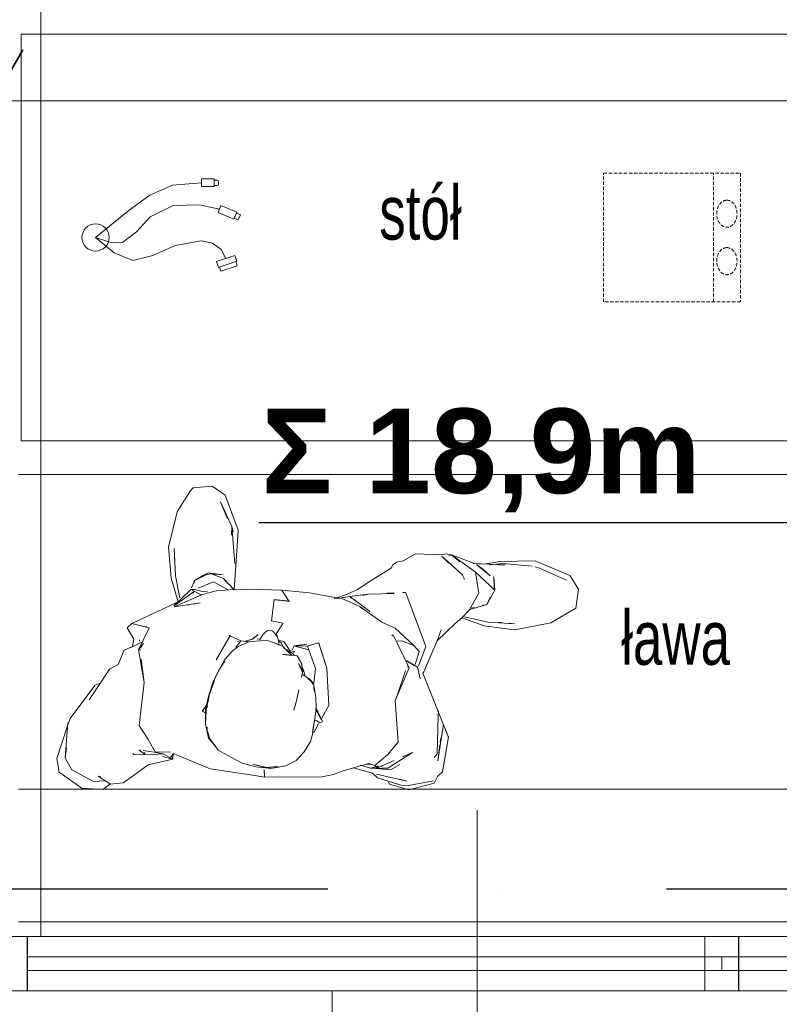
# Model space of a CAD drawing. Header units: millimetres. Extents: x 2016045 to 2079203, y -1576958 to -1542749.
# Tile 14 of 109: x 2031790 to 2032911, y -1567311 to -1565857. Entities that reach past the tile are written whole.
import ezdxf

# ---------------------------------------------------------------- set-up
doc = ezdxf.new("R2010")
doc.units = ezdxf.units.MM
doc.header["$MEASUREMENT"] = 0
for name, pattern in [('DASH', [7.5, 5, -2.5]), ('Dashed', [5644.44, 2822.22, -2822.22]), ('OSIE', [1000, 500, -250, 0, -250])]:
    doc.linetypes.add(name, pattern=pattern)
for name, color, linetype, lineweight in [('Budowlane - Posadzka_Nr_pióra__7', 7, 'Continuous', 13), ('EWAKUACJA_Nr_pióra__1', 7, 'Continuous', 0), ('Otok szary_Nr_pióra__1', 7, 'Continuous', 0), ('Wymiarowanie_Nr_pióra__1', 7, 'Continuous', 0), ('znaczniki drzwi_Nr_pióra__1', 7, 'Continuous', 0)]:
    doc.layers.add(name, color=color, linetype=linetype, lineweight=lineweight)
for name, color, linetype, lineweight, true_color in [('CHLODNICTWO_Nr_pióra__12', 7, 'Continuous', 5, 0x9f9f9f), ('drzwi_Nr_pióra__30', 7, 'Continuous', 13, 0x0322fc), ('EWAKUACJA_Nr_pióra__105', 7, 'Continuous', 25, 0xa40f02), ('MEBLE PKN_Nr_pióra__11', 7, 'Continuous', 5, 0x6d6d6d), ('MEBLE PKN_Nr_pióra__12', 7, 'Continuous', 5, 0x9f9f9f), ('OSIE_Nr_pióra__2', 7, 'Continuous', 25, 0x0322fc), ('Wymiarowanie_Nr_pióra__3', 7, 'Continuous', 35, 0x008200)]:
    doc.layers.add(name, color=color, linetype=linetype, lineweight=lineweight, true_color=true_color)
doc.layers.add('EWAKUACJA', color=7, linetype='Continuous')
doc.layers.add('Wymiarowanie', color=7, linetype='Continuous')
doc.styles.add('GENERATED_STYLE_1', font='arial.ttf')
doc.styles.add('GENERATED_STYLE_4', font='arial.ttf')
doc.dimstyles.new('GENERATED_STYLE__1', dxfattribs={"dimtxt": 125, "dimasz": 114, "dimexe": 0.18, "dimexo": 0, "dimgap": 0.09, "dimtad": 1, "dimtih": 1, "dimtoh": 1, "dimdec": 0, "dimlfac": 0.1, "dimzin": 0, "dimdsep": 46, "dimtxsty": 'GENERATED_STYLE_1', "dimblk": 'ARROWHEAD_2', "dimblk1": 'ARROWHEAD_2', "dimblk2": 'ARROWHEAD_2', "dimcen": 0.09, "dimclrd": 7, "dimclre": 7, "dimclrt": 7, "dimadec": 4, "dimazin": 0, "dimtfac": 1, "dimtdec": 4, "dimtmove": 0, "dimatfit": 3, "dimfxl": 0, "dimtolj": 1, "dimtzin": 0, "dimarcsym": 0})

# ---------------------------------------------------------------- blocks, each defined once
blk = doc.blocks.new('Mężczyzna ręce w kiesz 18')
at = {"layer": 'EWAKUACJA_Nr_pióra__1', "linetype": 'Continuous'}
for p, q in [((-211.8, 175.5), (-249.2, 165.3)), ((-182.9, 167), (-211.8, 175.5)), ((239.6, 174.6), (229.4, 166.7)), ((271.2, 173), (239.6, 174.6)), ((-249.2, 165.3), (-254.1, 155.8)), ((-248.1, 161.9), (-248, 162)), ((-248, 162), (-210.9, 168.7)), ((-210.9, 168.7), (-200.1, 168.4)), ((-208.7, 162.6), (-163.7, 152.2)), ((-208.7, 162.6), (-198.4, 159.7)), ((-200.1, 168.4), (-182.6, 163.1)), ((-181.1, 162.6), (-182.9, 167)), ((-165.1, 157.7), (-181.1, 162.6)), ((209.9, 165.1), (194.7, 154.4)), ((229, 167), (209.9, 165.1)), ((229.4, 166.7), (229, 167)), ((229, 167), (247.1, 155.4)), ((237.8, 161.8), (253.8, 162.9)), ((253.8, 162.9), (286.1, 145.7)), ((304.8, 149.3), (271.2, 173)), ((-261.2, 148.6), (-270, 97)), ((-254.1, 155.8), (-261.2, 148.6)), ((-198.5, 137.9), (-184.3, 145.7)), ((-184.3, 145.7), (-162.8, 144)), ((-158.1, 150.7), (-165.1, 157.7)), ((-129.9, 143), (-158.1, 150.7)), ((-113.1, 147.8), (-129.9, 143)), ((-100.4, 152.8), (-113.1, 147.8)), ((-83.1, 156.3), (-100.4, 152.8)), ((1.4, 156.6), (-83.1, 156.3)), ((15.6, 154.3), (1.4, 156.6)), ((1.4, 156.6), (2.1, 145.2)), ((81.5, 144.1), (15.6, 154.3)), ((194.7, 154.4), (173.1, 138.6)), ((243.1, 156.2), (247.1, 155.4)), ((286.1, 145.7), (295.6, 128.2)), ((308.2, 128.9), (304.8, 149.3)), ((-262.9, 78.4), (-254.3, 132.3)), ((-257.4, 109.1), (-254.3, 132.3)), ((-216.8, 120.1), (-180.6, 143.5)), ((-189.8, 132), (-162.8, 144)), ((-180.6, 143.5), (-162.8, 144)), ((-180.6, 143.5), (-172.4, 142.7)), ((-179.9, 123.9), (-161.2, 139.6)), ((-173.2, 140.1), (-162.8, 144)), ((-167.3, 139.9), (-155, 143.3)), ((-167, 143.2), (-162.8, 144)), ((-166.3, 142.1), (-164.2, 141.9)), ((-164.2, 141.9), (-161.2, 139.6)), ((-163.1, 141.8), (-155, 143.3)), ((-162.8, 144), (-155, 143.3)), ((-161.2, 139.6), (-152.7, 136.5)), ((-156, 137.6), (-149.8, 137.6)), ((-155, 143.3), (-139.6, 139.1)), ((-152.7, 136.5), (-129.6, 142.9)), ((-56.9, 119.2), (-45.4, 131.8)), ((-45.4, 131.8), (-30.1, 139.8)), ((-30.1, 139.8), (-8.3, 144)), ((-30.1, 139.8), (-21.8, 141.3)), ((-30.1, 139.8), (-26, 140.2)), ((-21.8, 141.3), (0, 142.5)), ((-18, 140.9), (0, 142.5)), ((-8.3, 144), (-4.1, 142.9)), ((-8.3, 144), (0, 142.5)), ((-8.3, 144), (14.2, 141.4)), ((0, 142.5), (18.9, 137.2)), ((0.1, 141.9), (4.3, 140.9)), ((8.5, 139.8), (18.9, 137.2)), ((14.2, 141.4), (34.3, 135.8)), ((34.3, 135.8), (51.1, 127.3)), ((136.2, 121.5), (81.5, 144.1)), ((173.1, 138.6), (136.6, 130.3)), ((-255, 66.7), (-253.5, 122)), ((-253.5, 122), (-249.2, 127.5)), ((-216.8, 120.1), (-202.2, 126.5)), ((-196, 105.2), (-179.9, 123.9)), ((-66.3, 103.8), (-56.9, 119.2)), ((51.1, 127.3), (70.1, 116.6)), ((70.1, 116.6), (82.3, 100)), ((136.6, 130.3), (136.2, 121.5)), ((136.4, 122), (138.6, 126.2)), ((136.6, 130.3), (138.6, 126.2)), ((136.6, 130.3), (150.9, 122.4)), ((136.6, 130.3), (152.1, 126)), ((138.6, 126.2), (140.5, 126.9)), ((138.6, 126.2), (140.5, 126.9)), ((140.3, 119.8), (163, 119.2)), ((150.9, 122.4), (171.1, 123.8)), ((150.9, 122.4), (154.2, 122)), ((150.9, 122.4), (164.2, 119.5)), ((163, 119.2), (173.2, 100.8)), ((164.2, 119.5), (180.6, 117.4)), ((171.1, 123.8), (195.4, 123.3)), ((177.6, 120.6), (179.7, 120.6)), ((177.9, 122.5), (186.7, 116.6)), ((184.7, 116.9), (186.7, 116.6)), ((195.3, 121.4), (195.4, 123.3)), ((291.7, 76.2), (295.6, 128.2)), ((292.1, 81), (308.2, 128.9)), ((293.7, 113.1), (295.6, 128.2)), ((307.9, 128.1), (308.2, 128.9)), ((-258.9, 98.6), (-258, 104.9)), ((-196, 105.2), (-191.6, 43.3)), ((-69.9, 91.5), (-66.3, 103.8)), ((72.7, 112.4), (82.6, 99.5)), ((73, 112.3), (83.9, 99)), ((-270, 97), (-269.9, 96.8)), ((-269.9, 96.8), (-232.1, 3.2)), ((-78.3, 78.1), (-71.2, 90.7)), ((-78.2, 78), (-71.2, 90.7)), ((-72.7, 70.5), (-69.6, 90.8)), ((-70.5, 83.3), (-69.9, 91.5)), ((-70.3, 83), (-69.6, 90.8)), ((82.3, 100), (82.6, 99.5)), ((82.6, 99.5), (88.8, 78.7)), ((82.6, 99.5), (84.4, 91.1)), ((83.9, 99), (88.7, 78.2)), ((173.2, 100.8), (186.5, 80.2)), ((-83.7, 75.1), (-80.3, 76.2)), ((-83.7, 75.1), (-83.5, 72.6)), ((-80.3, 76.2), (-79.2, 76)), ((-79.2, 76), (-75.6, 73.4)), ((-75.6, 73.4), (-73.5, 73.2)), ((85.8, 84.8), (86.3, 82.8)), ((87.8, 57.5), (88.8, 78.7)), ((88.4, 56.7), (88.7, 78.2)), ((178.9, 16.9), (186.5, 80.2)), ((288.4, 70.1), (292.1, 81)), ((-255.6, 58.5), (-255, 66.7)), ((-93.6, 50.6), (-83, 69.6)), ((-93.5, 50.6), (-84.1, 67.5)), ((-83.5, 72.6), (-79, 64)), ((-82.1, 71.5), (-79.3, 65.9)), ((-82.1, 71.5), (-77.8, 63.5)), ((-79.3, 65.9), (-77.2, 59.1)), ((-79, 64), (-74.5, 57.6)), ((-77.2, 59.1), (-73.7, 54.8)), ((-75.6, 59.6), (-74.5, 57.6)), ((-74.6, 55.4), (-72.7, 70.5)), ((89, 61), (89.7, 61)), ((89, 61), (92.3, 59.7)), ((89, 61), (93.4, 59.4)), ((89.7, 61), (92.3, 59.7)), ((91, 56), (92.3, 59.7)), ((91, 56), (93.4, 59.4)), ((92, 57), (92.3, 59.7)), ((252.1, 21.3), (288.4, 70.1)), ((-93.6, 50.6), (-90.6, -4.4)), ((-93.5, 50.6), (-90.6, -4.4)), ((-74.6, 55.4), (-74.2, 38.4)), ((-49.3, 27.7), (-45.6, 43.9)), ((-46.2, 41.9), (-41.9, 57.5)), ((-45.6, 43.9), (-41.9, 57.5)), ((83.3, 35.4), (87.8, 57.5)), ((83.3, 35.4), (84.8, 45.6)), ((83.8, 35.8), (88.4, 56.7)), ((85.7, 51.7), (86, 53.7)), ((86.5, 48.9), (87.6, 51)), ((87.5, 51.2), (92, 57)), ((87.6, 51.5), (91, 56)), ((87.6, 51), (91, 56)), ((-211.9, -4.7), (-191.6, 43.3)), ((-206.9, -0.3), (-194.3, 36.1)), ((-194.3, 36.1), (-191.6, 43.3)), ((-74.2, 38.4), (-71.1, 18.5)), ((-71.8, 29.8), (-71.4, 23.7)), ((-71.7, 29.8), (-71.4, 23.7)), ((-49.3, 27.7), (-46.2, 41.9)), ((75.3, 12.7), (83.3, 35.4)), ((75.7, 16), (83.3, 35.4)), ((77.2, 15.9), (83.8, 35.8)), ((85.8, 35.6), (85.8, 35.7)), ((243.7, 17.4), (260.4, 42.6)), ((-73.7, -3.6), (-71.6, 17.8)), ((-71.1, 18.5), (-65.2, 13.1)), ((-71.1, 18.5), (-67.5, 14.5)), ((-71.1, 18.5), (-62.6, 10.3)), ((-69.8, 19), (-67.5, 14.5)), ((-69.4, 19.1), (-67.5, 14.5)), ((68.7, -1.3), (77.2, 15.9)), ((178.9, 16.9), (187.5, -31.2)), ((178.9, 16.9), (183.5, -17.4)), ((230.3, -3), (243.7, 17.4)), ((243.7, 17.4), (252.1, 21.3)), ((-233.2, 1.9), (-253.6, -44.6)), ((-232.1, 3), (-233.2, 1.9)), ((-232.1, 3.2), (-232.1, 3)), ((-228.1, 11.6), (-224.6, -5.8)), ((-67.5, 14.5), (-66.9, 13.7)), ((-66.9, 13.7), (-63.4, 10.6)), ((-65.2, 13.1), (-62.8, 11.3)), ((-62.6, 10.3), (-56.7, 6.1)), ((-58.5, 7.4), (-56.3, -1.1)), ((-58.3, 6), (-57.4, 3.9)), ((-57.3, 5.9), (-56.7, 3.9)), ((-56.7, 6.1), (-54.3, 5.7)), ((-55.3, 0.2), (-53.3, 9.7)), ((-55.3, 0.2), (-48.9, -11.2)), ((-54.8, 1.9), (-53.3, 9.7)), ((-54.8, 1.9), (-54.3, 5.7)), ((-54.8, 1.9), (-48.9, -11.2)), ((-54.8, 1.9), (-53.7, -10.7)), ((65.5, -7), (74.4, 10.4)), ((74.4, 10.4), (75.3, 12.7)), ((-236.5, -36.5), (-226, -7.3)), ((-226.8, -28.8), (-220.9, -9.7)), ((-224.6, -5.8), (-208.4, -14.9)), ((-219.5, -8.2), (-209.1, -14.1)), ((-219.5, -8.2), (-207.4, -15.5)), ((-211.9, -4.7), (-209.9, -6.3)), ((-211.9, -4.7), (-209.8, -8.9)), ((-211.9, -4.7), (-188.7, -53.3)), ((-90.7, -4.3), (-78.7, -41)), ((-90.7, -4.3), (-78.7, -40.9)), ((-73.7, -3.6), (-63.8, -31.5)), ((-56.3, -1.1), (-53.4, -7.1)), ((-53.7, -10.7), (-46.6, -22.5)), ((59.8, -17.3), (65.5, -7)), ((60.2, -14.4), (68.7, -1.3)), ((208.8, -30.8), (217.3, -9.8)), ((217.3, -9.8), (230.3, -3)), ((-226.8, -28.8), (-218.8, -37.6)), ((-46.6, -22.5), (-30.1, -24.3)), ((-43.4, -28.5), (-41.2, -27.6)), ((-43.4, -28.5), (-39, -29.6)), ((-42.4, -23.2), (-40.9, -25.2)), ((-40.9, -25.2), (-26.6, -34.5)), ((-39.1, -23.1), (-25.1, -24.6)), ((-39.1, -23.1), (-24, -37.5)), ((-36.8, -29), (-33.8, -33.2)), ((-30.1, -24.3), (-25.1, -24.6)), ((48.5, -29.8), (59.8, -17.3)), ((52.9, -50.7), (72.6, -16.7)), ((52.9, -50.9), (72.5, -16.8)), ((72.5, -16.8), (72.6, -16.7)), ((-236.5, -36.5), (-207, -115.3)), ((-218.8, -37.6), (-200.6, -44.8)), ((-218.8, -37.6), (-191.6, -63.3)), ((-78.7, -40.9), (-77.5, -41.6)), ((-78.7, -41), (-77.7, -41.7)), ((-77.7, -41.7), (-62, -36.9)), ((-77.5, -41.6), (-62, -36.9)), ((-63.8, -31.5), (-62, -36.9)), ((-63.8, -31.5), (-51, -34.9)), ((-63.8, -31.5), (-47.4, -36)), ((-62, -36.9), (-42.4, -37.1)), ((-60.4, -39.8), (-42.4, -37.1)), ((-60.4, -39.8), (-49.9, -37.9)), ((-47.4, -36), (-42.4, -37.1)), ((-46.7, -36), (-42.4, -37.1)), ((-42.4, -37.1), (-39, -30.3)), ((-42.4, -37.1), (-41.6, -36.4)), ((-33.8, -33.2), (-27.1, -43.7)), ((-25.8, -37.2), (-23, -41.6)), ((-24, -37.5), (-2.8, -45)), ((-23, -41.6), (-19, -44.8)), ((-20.5, -38.4), (-14, -41.2)), ((-19.8, -41), (-19.2, -45.6)), ((23.2, -43.6), (39.6, -36.9)), ((26, -43.3), (36.5, -44.7)), ((36.5, -44.7), (39.1, -41.2)), ((37.2, -42.6), (41.1, -43.4)), ((39.1, -41.2), (43.7, -35.1)), ((39.6, -36.9), (48.5, -29.8)), ((171.6, -63.8), (187.5, -31.2)), ((180.1, -40.8), (185.8, -34.5)), ((181.3, -43.8), (200, -34.3)), ((181.9, -37.7), (187.5, -31.2)), ((182.1, -43), (184.2, -42.1)), ((183.7, -36), (185.8, -34.5)), ((185.2, -30.2), (185.8, -34.5)), ((185.8, -34.5), (187.5, -31.2)), ((194.2, -46.9), (196.5, -36.4)), ((196.5, -36.4), (208.8, -30.8)), ((-253.6, -44.6), (-279.9, -70.2)), ((-259.4, -60.8), (-253.6, -44.6)), ((-200.6, -44.8), (-194.3, -44)), ((-188.7, -53.3), (-186.5, -52.1)), ((-27.1, -43.7), (-20.6, -45.3)), ((-25.9, -70.7), (-15.7, -55.1)), ((-19.2, -45.6), (-17.1, -51)), ((-17.2, -52.7), (-16.1, -54.7)), ((-17.1, -51), (-11.5, -58.4)), ((-16.1, -54.7), (-15.7, -55.1)), ((-2.8, -45), (23.2, -43.6)), ((-2.1, -59.2), (4.6, -53)), ((4.6, -53), (7.6, -48)), ((7.6, -48), (8.3, -45.7)), ((8.1, -47.4), (12.2, -47.2)), ((10.8, -53.8), (19.3, -47.1)), ((10.8, -53.8), (19.6, -47.2)), ((19.4, -47.2), (29.3, -44.1)), ((19.4, -47.2), (29.2, -44.2)), ((19.6, -47.2), (29.4, -44.1)), ((36.5, -44.7), (51.5, -51.6)), ((51.4, -51.4), (52.9, -50.7)), ((51.4, -51.4), (53.6, -53)), ((51.5, -51.6), (52.9, -50.9)), ((52.4, -51), (53.6, -53)), ((185.8, -45.9), (186, -43.9)), ((204, -63.9), (194.2, -46.9)), ((-421.2, -71.1), (-458.1, -92.8)), ((-368.2, -61.1), (-421.2, -71.1)), ((-367.6, -61), (-368.2, -61.1)), ((-323, -66.8), (-367.6, -61)), ((-367.5, -69.9), (-328.3, -72.1)), ((-367.5, -69.9), (-359.2, -70.6)), ((-348.7, -71.6), (-344.5, -72)), ((-328.3, -72.1), (-293.9, -80.3)), ((-289.9, -78.4), (-323, -66.8)), ((-279.9, -70.2), (-289.9, -78.4)), ((-191.6, -63.3), (-171.8, -72.1)), ((-171.8, -72.1), (-139.5, -95.3)), ((-25.9, -70.7), (-9.1, -74)), ((-11.5, -58.4), (-10.8, -58.9)), ((-10.8, -58.9), (-7, -60.3)), ((-7, -60.3), (-3.1, -59.6)), ((-3.1, -59.6), (-2.1, -59.2)), ((128.8, -102.3), (197.3, -70.2)), ((171.6, -63.8), (197.3, -70.2)), ((175.3, -65.1), (179.3, -66)), ((183.3, -66.9), (197.3, -70.2)), ((197.3, -70.2), (204, -63.9)), ((-300.5, -90), (-289.5, -78)), ((-12.9, -105.3), (-9.1, -74)), ((-458.1, -92.8), (-462, -121)), ((-334.6, -111.9), (-326.9, -98.2)), ((-332.2, -109.2), (-326.5, -99)), ((-326.9, -98.2), (-301.9, -90.8)), ((-322.4, -97.9), (-320.3, -97.3)), ((-315.1, -115.1), (-300.5, -90)), ((-308, -94), (-303.8, -92.8)), ((-153.9, -87.7), (-152.9, -89)), ((-152.9, -89), (-125.2, -109.7)), ((-143.6, -91.5), (-139.5, -95.3)), ((-139.5, -95.3), (-115.1, -105.9)), ((94.5, -112.6), (134.9, -94.9)), ((96.5, -100.6), (134.9, -94.9)), ((96.5, -100.6), (106.6, -98.8)), ((105.3, -117.3), (132.7, -97.6)), ((110, -120.2), (135.3, -96.1)), ((112.7, -97.8), (114.7, -97.4)), ((-337.5, -117.3), (-334.6, -111.9)), ((-315.1, -115.1), (-310.2, -145.6)), ((-207, -115.3), (-206.3, -116)), ((-206.3, -116), (-202.1, -115.9)), ((-189.7, -114.7), (-152, -113.4)), ((-189.7, -114.7), (-179.2, -113.9)), ((-189.5, -115.4), (-179.1, -115.1)), ((-152, -113.4), (-124.3, -109.9)), ((-152, -113.4), (-143.8, -111.6)), ((-152, -113.4), (-139.9, -111.9)), ((-135.8, -120.5), (-119.6, -113.1)), ((-131.8, -110.9), (-127.8, -110.4)), ((-127.2, -107.6), (-125.2, -109.7)), ((-124.3, -109.9), (-112, -108.3)), ((-119.6, -113.1), (-105.1, -108)), ((-115.7, -109), (-113.7, -108.7)), ((-115.1, -105.9), (-104.8, -108.1)), ((-109.6, -108), (-103.6, -107.5)), ((-109.6, -108.2), (-103.6, -107.5)), ((-107.9, -107.8), (-101.7, -107)), ((-105.1, -108), (-104.8, -108.1)), ((-104.8, -108.1), (-65.2, -115.4)), ((-103.6, -107.5), (-101.5, -107.1)), ((-65.2, -115.4), (-24.1, -119.2)), ((-34.7, -102.8), (-24.1, -119.3)), ((-34.7, -102.8), (-12.6, -105.4)), ((-34.7, -102.8), (-31.3, -103.7)), ((-31.3, -103.7), (-12.6, -105.4)), ((-31.3, -103.7), (-30.9, -103.7)), ((-30.9, -103.7), (-12.9, -105.3)), ((72.7, -118.4), (94.5, -112.6)), ((94.4, -112.6), (96.5, -112.7)), ((95.8, -112.9), (104.1, -117.3)), ((105.3, -117.3), (107.1, -115.2)), ((126.6, -108.2), (132.9, -140.6)), ((139.3, -136.9), (128.8, -102.3)), ((-462, -121), (-449.2, -141)), ((-338.4, -119.5), (-337.5, -117.3)), ((-338.4, -119.5), (-337.1, -139.6)), ((-338.4, -119.6), (-336.3, -121.3)), ((-338.4, -119.6), (-309.6, -146.6)), ((-337.6, -122.2), (-337.1, -139.6)), ((-154.5, -132.5), (-135.8, -120.5)), ((-24.1, -119.2), (21.7, -120.8)), ((21.7, -120.8), (46, -119.7)), ((46, -119.7), (43.7, -155.9)), ((46, -120.5), (72.7, -118.4)), ((46.2, -120), (62.1, -136.4)), ((54.9, -120), (75.6, -131.4)), ((76.7, -131.5), (99.4, -122.2)), ((85.4, -117), (93.3, -117.7)), ((93.3, -117.7), (104.2, -120.2)), ((104.1, -117.3), (108.3, -119.5)), ((104.2, -120.2), (108.8, -120.4)), ((104.2, -133.5), (105.6, -129.3)), ((105, -133.9), (109, -123.1)), ((108.8, -120.4), (110, -120.2)), ((-449.2, -141), (-398.3, -162.7)), ((-444.3, -134.2), (-404.7, -151.8)), ((-331.8, -140.7), (-320.5, -150.6)), ((-331.8, -140.7), (-320.5, -150.8)), ((-331.6, -140.7), (-312, -157)), ((-331.6, -140.7), (-312.2, -157.4)), ((-293.6, -135.6), (-291.4, -140.6)), ((-293.6, -135.6), (-292.8, -136.7)), ((-291.4, -140.6), (-290.6, -142.3)), ((-290.6, -142.3), (-260.3, -169.8)), ((-186.2, -152.4), (-154.5, -132.5)), ((58.1, -132), (62.1, -136.4)), ((58.2, -132.1), (62.1, -136.4)), ((58.5, -132.2), (62.1, -136.4)), ((62.1, -136.4), (83.5, -145)), ((62.1, -136.4), (83.4, -145)), ((62.7, -142), (80.7, -143.6)), ((62.7, -142), (83.5, -145)), ((75.6, -131.4), (76.7, -131.5)), ((80.7, -143.6), (87.7, -142.2)), ((83.4, -145), (85.3, -144.5)), ((85.3, -144.5), (85.7, -144.3)), ((85.7, -144.3), (91.3, -141.4)), ((87.7, -142.2), (105, -133.9)), ((88, -142.2), (104.2, -133.5)), ((88, -142.2), (105, -133.9)), ((91.3, -141.4), (105, -133.9)), ((132.9, -140.6), (135, -181.1)), ((143.3, -182.9), (139.3, -136.9)), ((-404.7, -151.8), (-398.2, -154.1)), ((-393.9, -155), (-350.4, -159)), ((-353.7, -156.7), (-345.4, -156.3)), ((-353.7, -156.7), (-318.6, -158.1)), ((-350.4, -159), (-330.2, -157)), ((-345.7, -161.8), (-322, -157.9)), ((-322, -157.9), (-308.4, -158.8)), ((-320.5, -150.8), (-312, -157)), ((-318.6, -158.1), (-306, -159)), ((-310.2, -145.6), (-309.6, -146.6)), ((-309.6, -146.6), (-274.6, -171.5)), ((-308.4, -158.8), (-274.6, -171.5)), ((-270.5, -159.5), (-260.3, -169.8)), ((-193.2, -160.9), (-187.6, -156.5)), ((-187.6, -156.5), (-186.2, -152.4)), ((43.7, -155.9), (40.3, -207)), ((45.1, -158.6), (49.9, -213.3)), ((-398.3, -162.7), (-345.7, -161.8)), ((-287.1, -161.3), (-274.6, -171.5)), ((-274.6, -171.5), (-270.5, -170.8)), ((-274.6, -171.5), (-266.7, -173.3)), ((-266.7, -173.3), (-260.4, -171.7)), ((-260.4, -171.7), (-221.4, -173.2)), ((-221.4, -173.2), (-203, -162.7)), ((-203, -162.7), (-193.2, -160.9)), ((133.7, -162.2), (135, -181.1)), ((130.6, -234.9), (143.3, -182.9)), ((49.9, -213.3), (50.3, -200.4)), ((40.3, -207), (40.3, -208.1)), ((40.3, -208.1), (59.3, -259.5)), ((47.8, -205.5), (49.9, -213.3)), ((47.8, -205.5), (49.6, -209.7)), ((49.9, -213.3), (66.6, -249.8)), ((55.9, -224.5), (66.6, -249.8)), ((111.3, -265.8), (130.6, -234.9)), ((59.3, -259.5), (78.6, -273)), ((78.6, -273), (107, -270.3)), ((107, -270.3), (111.3, -265.8))]:
    blk.add_line(p, q, dxfattribs=at)
blk = doc.blocks.new('Linia_13', base_point=(2033508.5, -1566600.1))
at = {"layer": 'EWAKUACJA_Nr_pióra__105', "linetype": 'Continuous'}
for q in [(2033042, -1566475.1), (2032143.4, -1566600.1), (2033042, -1566725.1)]:
    blk.add_line((2033508.5, -1566600.1), q, dxfattribs=at)
blk = doc.blocks.new('*D79', base_point=(1682719.6, -1237567.4))
at = {"layer": 'Wymiarowanie_Nr_pióra__1', "linetype": 'Continuous'}
for p, q in [((2031751.4, -1566089.6), (2031751.4, -1565864.6)), ((2041101, -1566089.6), (2041101, -1565864.6)), ((2031678, -1565977.1), (2031751.4, -1565977.1)), ((2031751.4, -1565977.1), (2041101, -1565977.1)), ((2041101, -1565977.1), (2041174.4, -1565977.1))]:
    blk.add_line(p, q, dxfattribs=at)
at = {"layer": 'Wymiarowanie_Nr_pióra__3', "linetype": 'Continuous'}
for p, q in [((2031794.7, -1565902.1), (2031708.1, -1566052.1)), ((2041057.7, -1566052.1), (2041144.3, -1565902.1))]:
    blk.add_line(p, q, dxfattribs=at)
at = {"layer": 'Wymiarowanie_Nr_pióra__1', "insert": (2036283.9, -1565952.1), "char_height": 125, "attachment_point": 7, "style": 'GENERATED_STYLE_1'}
blk.add_mtext('\\A1;{\\fArial|b0|i0|c238|p38;935}', dxfattribs=at)
blk = doc.blocks.new('ARROWHEAD_2')
at = {"color": 0, "linetype": 'Continuous', "lineweight": 0}
for p, q in [((-0.378, -0.655), (0.378, 0.655)), ((0, 0), (-1, 0))]:
    blk.add_line(p, q, dxfattribs=at)

msp = doc.modelspace()

# ---------------------------------------------------------------- linework, layer by layer
at = {"layer": 'Budowlane - Posadzka_Nr_pióra__7', "linetype": 'Continuous'}
msp.add_line((2034001.4, -1567210.9), (2031751.7, -1567210.9), dxfattribs=at)
at = {"layer": 'CHLODNICTWO_Nr_pióra__12', "linetype": 'Continuous'}
msp.add_line((2032571.4, -1567210.9), (2031751.4, -1567210.9), dxfattribs=at)
at = {"layer": 'drzwi_Nr_pióra__30', "linetype": 'Continuous'}
for p, q in [((2031801.7, -1567210.9), (2031751.7, -1567210.9)), ((2031801.4, -1567290.9), (2031801.4, -1567210.9)), ((2032801.7, -1567210.9), (2031801.7, -1567210.9)), ((2031801.7, -1567290.9), (2031801.7, -1567210.9)), ((2032801.4, -1567210.9), (2032801.4, -1567290.9)), ((2032851.4, -1567210.9), (2032801.4, -1567210.9)), ((2032851.7, -1567210.9), (2032801.7, -1567210.9)), ((2032801.7, -1567210.9), (2032801.7, -1567290.9)), ((2032851.4, -1567290.9), (2032851.4, -1567210.9)), ((2032851.7, -1567290.9), (2032851.7, -1567210.9)), ((2034001.7, -1567210.9), (2032851.7, -1567210.9)), ((2031801.4, -1567240.9), (2034001.7, -1567240.9)), ((2031801.7, -1567240.9), (2032801.7, -1567240.9)), ((2031801.7, -1567260.9), (2031801.7, -1567240.9)), ((2032801.7, -1567240.9), (2032801.7, -1567260.9)), ((2032826.4, -1567260.9), (2032826.4, -1567240.9)), ((2032851.7, -1567240.9), (2034001.7, -1567240.9)), ((2032851.7, -1567260.9), (2032851.7, -1567240.9)), ((2034001.7, -1567260.9), (2031801.4, -1567260.9)), ((2032801.7, -1567260.9), (2031801.7, -1567260.9)), ((2034001.7, -1567260.9), (2032851.7, -1567260.9)), ((2031751.7, -1567290.9), (2031801.7, -1567290.9)), ((2032801.7, -1567290.9), (2031801.7, -1567290.9)), ((2032801.7, -1567290.9), (2032851.7, -1567290.9)), ((2034001.7, -1567290.9), (2032851.7, -1567290.9))]:
    msp.add_line(p, q, dxfattribs=at)
at = {"layer": 'MEBLE PKN_Nr_pióra__12', "linetype": 'Continuous'}
for p, q in [((2031792.1, -1566478.9), (2031792.1, -1565878.9)), ((2031792.1, -1565878.9), (2032992.1, -1565878.9)), ((2032015.6, -1566101.9), (2032058.4, -1566098.3)), ((2032058.4, -1566103.9), (2032058.4, -1566092.6)), ((2032058.4, -1566092.6), (2032077.2, -1566092.6)), ((2032077.2, -1566092.6), (2032077.2, -1566103.9)), ((2032081.5, -1566094.2), (2032077.2, -1566094.2)), ((2032083.6, -1566100.2), (2032083.6, -1566096.4)), ((2031982.2, -1566116.6), (2032015.6, -1566101.9)), ((2032077.2, -1566103.9), (2032058.4, -1566103.9)), ((2032077.2, -1566102.4), (2032081.5, -1566102.4)), ((2031951.7, -1566138.5), (2031982.2, -1566116.6)), ((2031902.1, -1566178.9), (2031951.7, -1566138.5)), ((2031982.6, -1566148.3), (2032016.9, -1566131.8)), ((2032016.9, -1566131.8), (2032055.2, -1566130.7)), ((2032055.2, -1566130.7), (2032085.1, -1566137)), ((2032083, -1566142.2), (2032087.3, -1566131.7)), ((2032106.2, -1566151.9), (2032083, -1566142.2)), ((2032087.3, -1566131.7), (2032110.6, -1566141.5)), ((2032110.6, -1566141.5), (2032106.2, -1566151.9)), ((2032115.9, -1566145.4), (2032110, -1566142.9)), ((2031962.7, -1566170.4), (2031982.6, -1566148.3)), ((2032106.8, -1566150.5), (2032112.8, -1566153)), ((2032112.8, -1566153), (2032115.9, -1566145.4)), ((2031942.1, -1566186.1), (2031962.7, -1566170.4)), ((2031902.1, -1566178.9), (2031929.5, -1566201.5)), ((2031902.1, -1566178.9), (2031923.2, -1566185.7)), ((2031923.2, -1566185.7), (2031942.1, -1566186.1)), ((2032019.8, -1566190.9), (2032058.2, -1566184)), ((2032058.2, -1566184), (2032075, -1566187.2)), ((2032075, -1566187.2), (2032087.5, -1566196.6)), ((2031929.5, -1566201.5), (2031957.1, -1566212.8)), ((2031986.5, -1566205.6), (2032019.8, -1566190.9)), ((2032087.5, -1566196.6), (2032094.4, -1566210.1)), ((2031957.1, -1566212.8), (2031986.5, -1566205.6)), ((2032080.9, -1566214.6), (2032107.9, -1566205.6)), ((2032083.8, -1566223.1), (2032080.9, -1566214.6)), ((2032110.8, -1566214.1), (2032083.8, -1566223.1)), ((2032107.9, -1566205.6), (2032110.8, -1566214.1)), ((2032111.4, -1566220.8), (2032109.3, -1566214.6)), ((2032085.2, -1566222.6), (2032087.3, -1566228.8)), ((2032087.3, -1566228.8), (2032111.4, -1566220.8)), ((2032992.1, -1566478.9), (2031792.1, -1566478.9)), ((2031788.2, -1566528.9), (2032988.2, -1566528.9)), ((2032988.2, -1566993.1), (2031788.2, -1566993.1)), ((2031788.2, -1567189.4), (2032988.2, -1567189.4)), ((2032251.4, -1567290.9), (2031751.4, -1567290.9)), ((2032251.4, -1568340.9), (2032251.4, -1567290.9))]:
    msp.add_line(p, q, dxfattribs=at)
at = {"layer": 'MEBLE PKN_Nr_pióra__12', "linetype": 'DASH'}
for p, q in [((2032652.1, -1566273.9), (2032652.1, -1566083.9)), ((2032652.1, -1566083.9), (2032854.1, -1566083.9)), ((2032814.1, -1566273.9), (2032814.1, -1566083.9)), ((2032854.1, -1566083.9), (2032854.1, -1566273.9)), ((2032854.1, -1566273.9), (2032652.1, -1566273.9))]:
    msp.add_line(p, q, dxfattribs=at)
at = {"layer": 'MEBLE PKN_Nr_pióra__12', "linetype": 'Continuous'}
msp.add_circle((2031902.1, -1566178.9), 20, dxfattribs=at)
for centre, start, end in [((2032081.5, -1566096.4), 0, 90), ((2032081.5, -1566100.2), 270, 0)]:
    msp.add_arc(centre, 2.19, start, end, dxfattribs=at)
at = {"layer": 'MEBLE PKN_Nr_pióra__12', "linetype": 'DASH'}
for centre in [(2032834.1, -1566143.9), (2032834.1, -1566213.9)]:
    msp.add_ellipse(centre, major_axis=(0, 20), ratio=0.75, dxfattribs=at)
at = {"layer": 'OSIE_Nr_pióra__2', "linetype": 'OSIE'}
msp.add_line((2044246, -1567140.9), (2020891.3, -1567140.9), dxfattribs=at)
at = {"layer": 'Otok szary_Nr_pióra__1', "linetype": 'Dashed'}
msp.add_line((2031821.4, -1565015.9), (2031821.4, -1567210.9), dxfattribs=at)
at = {"layer": 'znaczniki drzwi_Nr_pióra__1', "linetype": 'Continuous'}
msp.add_line((2032465.5, -1567024.2), (2032465.5, -1567547.2), dxfattribs=at)

# ---------------------------------------------------------------- block references
at = {"layer": 'EWAKUACJA', "color": 14, "linetype": 'Continuous', "lineweight": 25, "true_color": 0xa40f02}
msp.add_blockref('Linia_13', (2033508.5, -1566600.1), dxfattribs=at)
at = {"layer": 'EWAKUACJA_Nr_pióra__1', "linetype": 'Continuous', "zscale": 1000, "rotation": 180}
msp.add_blockref('Mężczyzna ręce w kiesz 18', (2032153, -1566819), dxfattribs=at)

# ---------------------------------------------------------------- texts
at = {"layer": 'EWAKUACJA_Nr_pióra__105', "linetype": 'Continuous', "insert": (2032471.1, -1566584.6), "char_height": 125, "attachment_point": 8, "style": 'GENERATED_STYLE_4'}
msp.add_mtext('\\A1;{\\fArial|b1|i0|c238|p38;Ʃ 18,9m}', dxfattribs=at)
at = {"layer": 'MEBLE PKN_Nr_pióra__11', "linetype": 'Continuous', "char_height": 80, "attachment_point": 7, "style": 'GENERATED_STYLE_1'}
for s, insert in [('\\A1;{\\W0.700000x;\\fArial|b0|i0|c238|p38;stół}', (2032320.9, -1566183.2)), ('\\A1;{\\W0.700000x;\\fArial|b0|i0|c238|p38;ława}', (2032678, -1566810.9))]:
    msp.add_mtext(s, dxfattribs=dict(at, insert=insert))

# ---------------------------------------------------------------- dimensions: what is measured, and where the dimension line sits
at = {"layer": 'Wymiarowanie', "linetype": 'Continuous'}
dim = msp.add_linear_dim(base=(2041101, -1565977.1), p1=(2031751.4, -1564030.9), p2=(2041101, -1564030.9), dimstyle='GENERATED_STYLE__1', dxfattribs=at)
dim.commit()
dim.dimension.update_dxf_attribs({"geometry": '*D79', "text_midpoint": (2036426.2, -1565889.6), "dimtype": 160})

doc.saveas('drawing.dxf')
